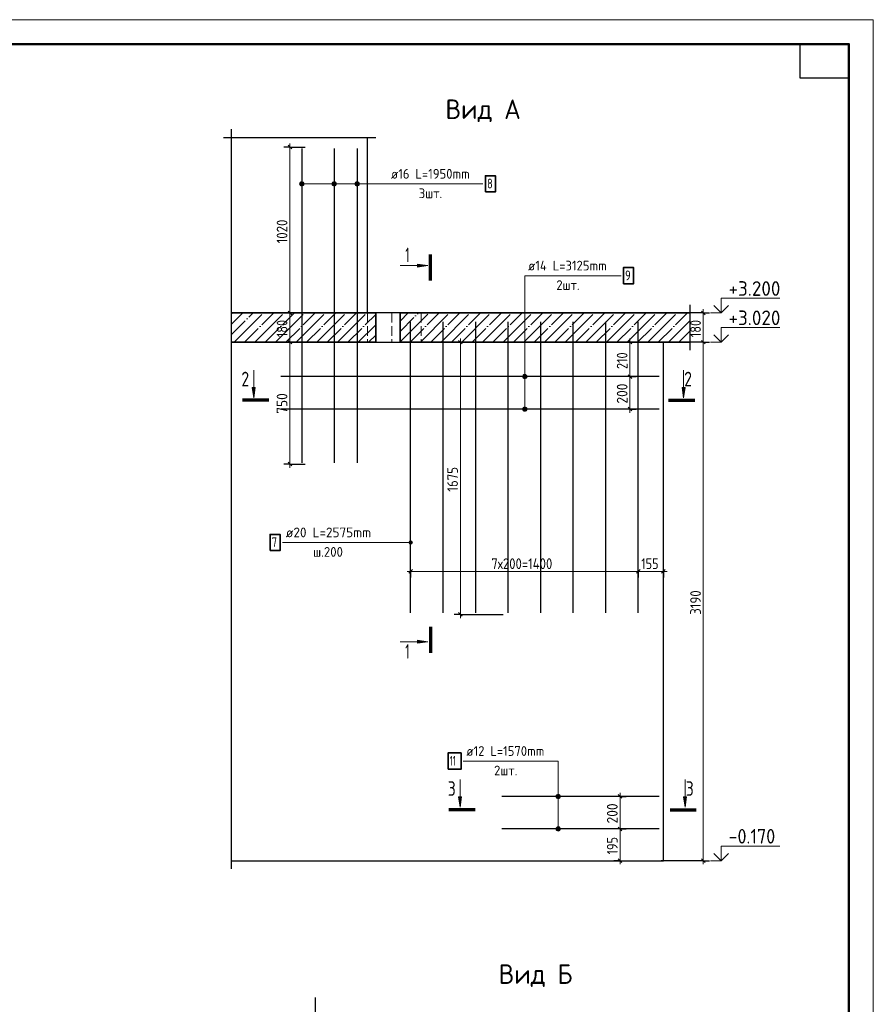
# Model space of a CAD drawing. Header units: millimetres. Extents: x -49773 to 2322955, y -3321 to 58485.
# Tile 141 of 256: x 561412 to 578917, y 37783 to 57975. Entities that reach past the tile are written whole.
import ezdxf

# ---------------------------------------------------------------- set-up
doc = ezdxf.new("R2010")
doc.units = ezdxf.units.MM
for name, pattern in [('______11', [500, 400, -50, 0, -50]), ('______2', [270, 200, -70]), ('______5', [1100, 800, -100, 100, -100])]:
    doc.linetypes.add(name, pattern=pattern)
for name, color, linetype, lineweight in [('Standard', 7, 'Continuous', 25), ('Арм.стержн.горизонт. 2', 202, 'Continuous', 35), ('Высотная отметки_ общее', 7, 'Continuous', 13), ('Перекрытие_ общее', 7, 'Continuous', 35), ('Размерная линия_ общее', 7, 'Continuous', 13), ('Стена_ общее', 7, 'Continuous', 35)]:
    doc.layers.add(name, color=color, linetype=linetype, lineweight=lineweight)
doc.layers.add('Арм.стержн. вертикальными 2', color=7, linetype='Continuous', lineweight=35, true_color=0x006e00)
doc.styles.add('ISOCPEUR', font='txt')

msp = doc.modelspace()

# ---------------------------------------------------------------- hatches: boundary and pattern name
at = {"layer": 'Standard', "linetype": 'Continuous', "lineweight": 13, "transparency": 33554687}
for points in [[(569569.5, 52963.3), (569779.5, 52933.3), (569569.5, 52903.3)], [(566240.4, 50433.4), (566210.4, 50223.4), (566180.4, 50433.4)], [(575055.6, 50433.4), (575025.6, 50223.4), (574995.6, 50433.4)], [(569569.5, 45248.2), (569779.5, 45218.2), (569569.5, 45188.2)], [(570472.2, 42035.6), (570442.2, 41825.6), (570412.2, 42035.6)], [(575087.4, 42035.6), (575057.4, 41825.6), (575027.4, 42035.6)]]:
    msp.add_hatch(color=7, dxfattribs=at).paths.add_polyline_path(points, flags=16)
at = {"layer": 'Арм.стержн. вертикальными 2', "linetype": 'Continuous', "lineweight": 13, "transparency": 33554687}
for points in [[(567157.3, 54586.1), (567157.3, 54631.1), (567151, 54608.6)], [(567173.5, 54569.9), (567173.5, 54647.3), (567157.3, 54631.1)], [(567173.5, 54569.9), (567157.3, 54631.1), (567157.3, 54586.1)], [(567196, 54563.6), (567196, 54653.6), (567173.5, 54647.3)], [(567196, 54563.6), (567173.5, 54647.3), (567173.5, 54569.9)], [(567218.5, 54569.9), (567218.5, 54647.3), (567196, 54653.6)], [(567218.5, 54569.9), (567196, 54653.6), (567196, 54563.6)], [(567234.7, 54586.1), (567234.7, 54631.1), (567218.5, 54647.3)], [(567234.7, 54586.1), (567218.5, 54647.3), (567218.5, 54569.9)], [(567234.7, 54631.1), (567234.7, 54586.1), (567241, 54608.6)], [(567824, 54586.1), (567824, 54631.1), (567817.7, 54608.6)], [(567840.2, 54569.9), (567840.2, 54647.3), (567824, 54631.1)], [(567840.2, 54569.9), (567824, 54631.1), (567824, 54586.1)], [(567862.7, 54563.6), (567862.7, 54653.6), (567840.2, 54647.3)], [(567862.7, 54563.6), (567840.2, 54647.3), (567840.2, 54569.9)], [(567885.2, 54569.9), (567885.2, 54647.3), (567862.7, 54653.6)], [(567885.2, 54569.9), (567862.7, 54653.6), (567862.7, 54563.6)], [(567901.4, 54586.1), (567901.4, 54631.1), (567885.2, 54647.3)], [(567901.4, 54586.1), (567885.2, 54647.3), (567885.2, 54569.9)], [(567901.4, 54631.1), (567901.4, 54586.1), (567907.7, 54608.6)], [(568290.6, 54586.1), (568290.6, 54631.1), (568284.3, 54608.6)], [(568306.8, 54569.9), (568306.8, 54647.3), (568290.6, 54631.1)], [(568306.8, 54569.9), (568290.6, 54631.1), (568290.6, 54586.1)], [(568329.3, 54563.6), (568329.3, 54653.6), (568306.8, 54647.3)], [(568329.3, 54563.6), (568306.8, 54647.3), (568306.8, 54569.9)], [(568351.8, 54569.9), (568351.8, 54647.3), (568329.3, 54653.6)], [(568351.8, 54569.9), (568329.3, 54653.6), (568329.3, 54563.6)], [(568368, 54586.1), (568368, 54631.1), (568351.8, 54647.3)], [(568368, 54586.1), (568351.8, 54647.3), (568351.8, 54569.9)], [(568368, 54631.1), (568368, 54586.1), (568374.3, 54608.6)], [(569397.1, 47235.1), (569397.1, 47272.6), (569391.8, 47253.8)], [(569397.1, 47272.6), (569410.6, 47221.6), (569410.6, 47286.1)], [(569397.1, 47272.6), (569397.1, 47235.1), (569410.6, 47221.6)], [(569410.6, 47286.1), (569429.3, 47216.3), (569429.3, 47291.3)], [(569410.6, 47286.1), (569410.6, 47221.6), (569429.3, 47216.3)], [(569429.3, 47291.3), (569429.3, 47216.3), (569448.1, 47221.6)], [(569429.3, 47291.3), (569448.1, 47221.6), (569448.1, 47286.1)], [(569448.1, 47286.1), (569448.1, 47221.6), (569461.6, 47235.1)], [(569448.1, 47286.1), (569461.6, 47235.1), (569461.6, 47272.6)], [(569461.6, 47272.6), (569461.6, 47235.1), (569466.8, 47253.8)]]:
    msp.add_hatch(color=7, dxfattribs=at).paths.add_polyline_path(points)
at = {"layer": 'Арм.стержн.горизонт. 2', "linetype": 'Continuous', "lineweight": 13, "transparency": 33554687}
for points in [[(571792, 50694.5), (571747, 50694.5), (571730.7, 50678.3)], [(571792, 50694.5), (571730.7, 50678.3), (571808.2, 50678.3)], [(571747, 50694.5), (571792, 50694.5), (571769.5, 50700.8)], [(571808.2, 50678.3), (571730.7, 50678.3), (571724.5, 50655.8)], [(571808.2, 50678.3), (571724.5, 50655.8), (571814.4, 50655.8)], [(571814.4, 50655.8), (571724.5, 50655.8), (571730.7, 50633.3)], [(571814.4, 50655.8), (571730.7, 50633.3), (571808.2, 50633.3)], [(571808.2, 50633.3), (571730.7, 50633.3), (571747, 50617.1)], [(571808.2, 50633.3), (571747, 50617.1), (571792, 50617.1)], [(571792, 50617.1), (571747, 50617.1), (571769.5, 50610.8)], [(571808.2, 50011.6), (571730.7, 50011.6), (571724.5, 49989.1)], [(571808.2, 50011.6), (571724.5, 49989.1), (571814.4, 49989.1)], [(571814.4, 49989.1), (571724.5, 49989.1), (571730.7, 49966.6)], [(571792, 50027.8), (571747, 50027.8), (571730.7, 50011.6)], [(571792, 50027.8), (571730.7, 50011.6), (571808.2, 50011.6)], [(571814.4, 49989.1), (571730.7, 49966.6), (571808.2, 49966.6)], [(571808.2, 49966.6), (571730.7, 49966.6), (571747, 49950.4)], [(571747, 50027.8), (571792, 50027.8), (571769.5, 50034.1)], [(571808.2, 49966.6), (571747, 49950.4), (571792, 49950.4)], [(571792, 49950.4), (571747, 49950.4), (571769.5, 49944.1)], [(572495.3, 42068.1), (572417.9, 42068.1), (572411.7, 42045.6)], [(572495.3, 42068.1), (572411.7, 42045.6), (572501.7, 42045.6)], [(572501.7, 42045.6), (572411.7, 42045.6), (572417.9, 42023.1)], [(572479.1, 42084.3), (572434.2, 42084.3), (572417.9, 42068.1)], [(572479.1, 42084.3), (572417.9, 42068.1), (572495.3, 42068.1)], [(572501.7, 42045.6), (572417.9, 42023.1), (572495.3, 42023.1)], [(572495.3, 42023.1), (572417.9, 42023.1), (572434.2, 42006.9)], [(572434.2, 42084.3), (572479.1, 42084.3), (572456.6, 42090.6)], [(572495.3, 42023.1), (572434.2, 42006.9), (572479.1, 42006.9)], [(572479.1, 42006.9), (572434.2, 42006.9), (572456.6, 42000.6)], [(572495.3, 41401.4), (572417.9, 41401.4), (572411.7, 41378.9)], [(572495.3, 41401.4), (572411.7, 41378.9), (572501.7, 41378.9)], [(572479.1, 41417.6), (572434.2, 41417.6), (572417.9, 41401.4)], [(572479.1, 41417.6), (572417.9, 41401.4), (572495.3, 41401.4)], [(572434.2, 41417.6), (572479.1, 41417.6), (572456.6, 41423.9)], [(572501.7, 41378.9), (572411.7, 41378.9), (572417.9, 41356.4)], [(572501.7, 41378.9), (572417.9, 41356.4), (572495.3, 41356.4)], [(572495.3, 41356.4), (572417.9, 41356.4), (572434.2, 41340.2)], [(572495.3, 41356.4), (572434.2, 41340.2), (572479.1, 41340.2)], [(572479.1, 41340.2), (572434.2, 41340.2), (572456.6, 41333.9)]]:
    msp.add_hatch(color=7, dxfattribs=at).paths.add_polyline_path(points)

# ---------------------------------------------------------------- linework, layer by layer
at = {"layer": 'Standard', "color": 7, "linetype": 'Continuous', "lineweight": 25, "transparency": 33554687}
for p, q in [((565588.7, 55562.2), (568712.7, 55562.2)), ((565755.4, 51795.6), (565755.4, 55728.9)), ((565755.4, 51195.6), (565755.4, 52128.9)), ((575155.4, 52128.9), (575155.4, 51195.6)), ((565755.4, 40562.2), (565755.4, 51528.9)), ((567478.8, 33955.3), (567478.8, 37922))]:
    msp.add_line(p, q, dxfattribs=at)
at = {"layer": 'Standard', "color": 7, "linetype": 'Continuous', "lineweight": 70, "transparency": 33554687}
for p, q in [((569832.8, 52625.8), (569832.8, 53161.8)), ((566518, 50170.1), (565982, 50170.1)), ((574718, 50170.1), (575254, 50170.1)), ((569832.8, 45525.8), (569832.8, 44989.8)), ((570749.8, 41772.3), (570213.8, 41772.3)), ((574749.8, 41772.3), (575285.8, 41772.3))]:
    msp.add_line(p, q, dxfattribs=at)
at = {"layer": 'Standard', "color": 7, "linetype": 'Continuous', "lineweight": 13, "transparency": 33554687}
for p, q in [((569779.5, 52933.3), (569214.2, 52933.3)), ((569569.5, 52933.3), (569554.5, 52933.3)), ((569569.5, 52903.3), (569569.5, 52963.3)), ((569569.5, 52963.3), (569779.5, 52933.3)), ((569779.5, 52933.3), (569569.5, 52903.3)), ((569779.5, 52933.3), (569779.5, 52933.3)), ((569779.5, 52933.3), (569779.5, 52933.3)), ((569779.5, 52933.3), (569779.5, 52933.3)), ((566210.4, 50223.4), (566210.4, 50788.7)), ((575025.6, 50223.4), (575025.6, 50788.7)), ((566210.4, 50223.4), (566180.4, 50433.4)), ((566180.4, 50433.4), (566240.4, 50433.4)), ((566210.4, 50433.4), (566210.4, 50448.4)), ((566240.4, 50433.4), (566210.4, 50223.4)), ((575025.6, 50223.4), (574995.6, 50433.4)), ((574995.6, 50433.4), (575055.6, 50433.4)), ((575025.6, 50433.4), (575025.6, 50448.4)), ((575055.6, 50433.4), (575025.6, 50223.4)), ((566210.4, 50223.4), (566210.4, 50223.4)), ((566210.4, 50223.4), (566210.4, 50223.4)), ((566210.4, 50223.4), (566210.4, 50223.4)), ((575025.6, 50223.4), (575025.6, 50223.4)), ((575025.6, 50223.4), (575025.6, 50223.4)), ((575025.6, 50223.4), (575025.6, 50223.4)), ((569569.5, 45188.2), (569569.5, 45248.2)), ((569569.5, 45248.2), (569779.5, 45218.2)), ((569779.5, 45218.2), (569214.2, 45218.2)), ((569569.5, 45218.2), (569554.5, 45218.2)), ((569779.5, 45218.2), (569569.5, 45188.2)), ((569779.5, 45218.2), (569779.5, 45218.2)), ((569779.5, 45218.2), (569779.5, 45218.2)), ((569779.5, 45218.2), (569779.5, 45218.2)), ((570442.2, 41825.6), (570442.2, 42391)), ((575057.4, 41825.6), (575057.4, 42391)), ((570442.2, 41825.6), (570412.2, 42035.6)), ((570412.2, 42035.6), (570472.2, 42035.6)), ((570442.2, 42035.6), (570442.2, 42050.6)), ((570472.2, 42035.6), (570442.2, 41825.6)), ((575057.4, 41825.6), (575027.4, 42035.6)), ((575027.4, 42035.6), (575087.4, 42035.6)), ((575057.4, 42035.6), (575057.4, 42050.6)), ((575087.4, 42035.6), (575057.4, 41825.6)), ((570442.2, 41825.6), (570442.2, 41825.6)), ((570442.2, 41825.6), (570442.2, 41825.6)), ((570442.2, 41825.6), (570442.2, 41825.6)), ((575057.4, 41825.6), (575057.4, 41825.6)), ((575057.4, 41825.6), (575057.4, 41825.6)), ((575057.4, 41825.6), (575057.4, 41825.6))]:
    msp.add_line(p, q, dxfattribs=at)
at = {"layer": 'Standard', "color": 253, "linetype": '______11', "lineweight": 13, "true_color": 0xababab, "transparency": 33554687}
for p, q in [((565755.4, 51944), (565773.6, 51962.2)), ((565755.4, 51519.7), (566197.9, 51962.2)), ((566022.1, 51362.2), (566622.1, 51962.2)), ((566446.4, 51362.2), (567046.4, 51962.2)), ((566870.7, 51362.2), (567470.7, 51962.2)), ((567294.9, 51362.2), (567894.9, 51962.2)), ((567719.2, 51362.2), (568319.2, 51962.2)), ((568143.5, 51362.2), (568712.7, 51931.4)), ((569212.7, 51582.9), (569592, 51962.2)), ((569416.2, 51362.2), (570016.2, 51962.2)), ((569840.5, 51362.2), (570440.5, 51962.2)), ((570264.8, 51362.2), (570864.8, 51962.2)), ((570689, 51362.2), (571289, 51962.2)), ((571113.3, 51362.2), (571713.3, 51962.2)), ((571537.6, 51362.2), (572137.6, 51962.2)), ((571961.8, 51362.2), (572561.8, 51962.2)), ((572386.1, 51362.2), (572986.1, 51962.2)), ((572810.4, 51362.2), (573410.3, 51962.2)), ((573234.6, 51362.2), (573834.6, 51962.2)), ((573658.9, 51362.2), (574258.9, 51962.2)), ((574083.2, 51362.2), (574683.1, 51962.2)), ((574507.4, 51362.2), (575107.4, 51962.2)), ((568567.7, 51362.2), (568712.7, 51507.2)), ((574931.7, 51362.2), (575155.4, 51585.9))]:
    msp.add_line(p, q, dxfattribs=at)
at = {"layer": 'Standard', "color": 253, "linetype": '______5', "lineweight": 13, "true_color": 0xababab, "transparency": 33554687}
for p, q in [((565755.4, 51731.9), (565985.7, 51962.2)), ((565810, 51362.2), (566410, 51962.2)), ((566234.3, 51362.2), (566834.3, 51962.2)), ((566658.5, 51362.2), (567258.5, 51962.2)), ((567082.8, 51362.2), (567682.8, 51962.2)), ((567507.1, 51362.2), (568107.1, 51962.2)), ((567931.3, 51362.2), (568531.3, 51962.2)), ((569212.7, 51795.1), (569379.8, 51962.2)), ((569212.7, 51370.8), (569804.1, 51962.2)), ((569628.4, 51362.2), (570228.4, 51962.2)), ((570052.6, 51362.2), (570652.6, 51962.2)), ((570476.9, 51362.2), (571076.9, 51962.2)), ((570901.2, 51362.2), (571501.2, 51962.2)), ((571325.4, 51362.2), (571925.4, 51962.2)), ((571749.7, 51362.2), (572349.7, 51962.2)), ((572173.9, 51362.2), (572774, 51962.2)), ((572598.2, 51362.2), (573198.2, 51962.2)), ((573022.5, 51362.2), (573622.5, 51962.2)), ((573446.7, 51362.2), (574046.8, 51962.2)), ((573871, 51362.2), (574471, 51962.2)), ((574295.3, 51362.2), (574895.3, 51962.2)), ((568355.6, 51362.2), (568712.7, 51719.3)), ((574719.5, 51362.2), (575155.4, 51798.1)), ((575143.8, 51362.2), (575155.4, 51373.8))]:
    msp.add_line(p, q, dxfattribs=at)
at = {"layer": 'Standard', "color": 7, "linetype": 'Continuous', "lineweight": 35, "transparency": 33554687}
for p, q in [((568712.7, 51962.2), (565755.4, 51962.2)), ((568712.7, 51362.2), (568712.7, 51962.2)), ((569212.7, 51962.2), (569212.7, 51362.2)), ((575155.4, 51962.2), (569212.7, 51962.2)), ((565755.4, 51362.2), (568712.7, 51362.2)), ((569212.7, 51362.2), (575155.4, 51362.2))]:
    msp.add_line(p, q, dxfattribs=at)
at = {"layer": 'Standard', "color": 7, "linetype": 'Continuous', "lineweight": 13, "transparency": 33554687}
msp.add_lwpolyline([(536916.8, -1424.7), (578916.8, -1424.7), (578916.8, 57975.3), (536916.8, 57975.3), (536916.8, -1424.7)], close=True, dxfattribs=at)
at = {"layer": 'Standard', "color": 7, "linetype": 'Continuous', "lineweight": 50, "transparency": 33554687}
msp.add_lwpolyline([(538916.8, 57475.3), (578416.8, 57475.3), (578416.8, -924.7), (538916.8, -924.7), (538916.8, 57475.3)], close=True, dxfattribs=at)
at = {"layer": 'Standard', "color": 7, "linetype": 'Continuous', "lineweight": 25, "transparency": 33554687}
msp.add_lwpolyline([(578416.8, 57475.3), (578416.8, 56775.3), (577416.8, 56775.3), (577416.8, 57475.3), (578416.8, 57475.3)], close=True, dxfattribs=at)
at = {"layer": 'Арм.стержн. вертикальными 2', "color": 5, "linetype": 'Continuous', "lineweight": 25, "true_color": 0x1c1cff, "transparency": 33554687}
for p, q in [((567196, 55335.6), (567196, 48888.9)), ((567862.7, 55335.6), (567862.7, 48888.9)), ((568329.3, 55335.6), (568329.3, 48888.9))]:
    msp.add_line(p, q, dxfattribs=at)
at = {"layer": 'Арм.стержн. вертикальными 2', "color": 7, "linetype": 'Continuous', "lineweight": 13, "transparency": 33554687}
for p, q in [((567151, 54608.6), (567151, 54608.6)), ((567196, 54653.6), (567196, 54653.6)), ((568958.6, 54608.6), (567196, 54608.6)), ((567196, 54563.6), (567196, 54563.6)), ((567241, 54608.6), (567241, 54608.6)), ((567817.7, 54608.6), (567817.7, 54608.6)), ((567862.7, 54653.6), (567862.7, 54653.6)), ((568958.6, 54608.6), (567862.7, 54608.6)), ((567862.7, 54563.6), (567862.7, 54563.6)), ((567907.7, 54608.6), (567907.7, 54608.6)), ((568284.3, 54608.6), (568284.3, 54608.6)), ((568329.3, 54653.6), (568329.3, 54653.6)), ((568958.6, 54608.6), (568329.3, 54608.6)), ((568329.3, 54563.6), (568329.3, 54563.6)), ((568374.3, 54608.6), (568374.3, 54608.6)), ((568958.6, 54608.6), (570911.9, 54608.6)), ((566802.5, 47253.8), (568835.8, 47253.8)), ((568835.8, 47253.8), (569429.3, 47253.8)), ((569391.8, 47253.8), (569391.8, 47253.8)), ((569429.3, 47291.3), (569429.3, 47291.3)), ((569466.8, 47253.8), (569466.8, 47253.8)), ((569429.3, 47216.3), (569429.3, 47216.3))]:
    msp.add_line(p, q, dxfattribs=at)
at = {"layer": 'Арм.стержн. вертикальными 2', "color": 33, "linetype": 'Continuous', "lineweight": 25, "true_color": 0xf0a546, "transparency": 33554687}
for p, q in [((569429.3, 45812.2), (569429.3, 51778.9)), ((570096, 45812.2), (570096, 51778.9)), ((570762.7, 45812.2), (570762.7, 51778.9)), ((571429.3, 45812.2), (571429.3, 51778.9)), ((572096, 45812.2), (572096, 51778.9)), ((572762.7, 45812.2), (572762.7, 51778.9)), ((573429.3, 45812.2), (573429.3, 51778.9)), ((574096, 45812.2), (574096, 51778.9))]:
    msp.add_line(p, q, dxfattribs=at)
at = {"layer": 'Арм.стержн. вертикальными 2', "color": 7, "linetype": 'Continuous', "lineweight": 35, "transparency": 33554687}
for points in [[(570961.9, 54441.9), (571168.6, 54441.9), (571168.6, 54775.2), (570961.9, 54775.2), (570961.9, 54441.9)], [(566545.8, 47087.1), (566752.5, 47087.1), (566752.5, 47420.5), (566545.8, 47420.5), (566545.8, 47087.1)]]:
    msp.add_lwpolyline(points, dxfattribs=at)
at = {"layer": 'Арм.стержн. вертикальными 2', "color": 7, "linetype": 'Continuous', "lineweight": 13, "transparency": 33554687}
for centre, radius in [((567196, 54608.6), 45), ((567862.7, 54608.6), 45), ((568329.3, 54608.6), 45), ((569429.3, 47253.8), 37.5)]:
    msp.add_circle(centre, radius, dxfattribs=at)
at = {"layer": 'Арм.стержн.горизонт. 2', "color": 7, "linetype": 'Continuous', "lineweight": 13, "transparency": 33554687}
for p, q in [((571769.5, 52725.3), (573742.8, 52725.3)), ((571769.5, 52725.3), (571769.5, 50655.8)), ((571769.5, 52725.3), (571769.5, 49989.1)), ((571769.5, 50700.8), (571769.5, 50700.8)), ((571724.5, 50655.8), (571724.5, 50655.8)), ((571769.5, 50610.8), (571769.5, 50610.8)), ((571814.4, 50655.8), (571814.4, 50655.8)), ((571724.5, 49989.1), (571724.5, 49989.1)), ((571769.5, 50034.1), (571769.5, 50034.1)), ((571769.5, 49944.1), (571769.5, 49944.1)), ((571814.4, 49989.1), (571814.4, 49989.1)), ((570503.3, 42771.2), (572456.6, 42771.2)), ((572456.6, 42771.2), (572456.6, 41378.9)), ((572456.6, 42771.2), (572456.6, 42045.6)), ((572411.7, 42045.6), (572411.7, 42045.6)), ((572456.6, 42090.6), (572456.6, 42090.6)), ((572456.6, 42000.6), (572456.6, 42000.6)), ((572501.7, 42045.6), (572501.7, 42045.6)), ((572456.6, 41423.9), (572456.6, 41423.9)), ((572411.7, 41378.9), (572411.7, 41378.9)), ((572456.6, 41333.9), (572456.6, 41333.9)), ((572501.7, 41378.9), (572501.7, 41378.9))]:
    msp.add_line(p, q, dxfattribs=at)
at = {"layer": 'Арм.стержн.горизонт. 2', "color": 211, "linetype": 'Continuous', "lineweight": 25, "true_color": 0xff54ff, "transparency": 33554687}
for p, q in [((574522.7, 50655.8), (566769.3, 50655.8)), ((574522.7, 49989.1), (566769.3, 49989.1))]:
    msp.add_line(p, q, dxfattribs=at)
at = {"layer": 'Арм.стержн.горизонт. 2', "color": 34, "linetype": 'Continuous', "lineweight": 25, "transparency": 33554687}
for p, q in [((574526, 42045.6), (571299.3, 42045.6)), ((574526, 41378.9), (571299.3, 41378.9))]:
    msp.add_line(p, q, dxfattribs=at)
at = {"layer": 'Арм.стержн.горизонт. 2', "color": 7, "linetype": 'Continuous', "lineweight": 35, "transparency": 33554687}
for points in [[(573792.8, 52558.7), (573999.4, 52558.7), (573999.4, 52892), (573792.8, 52892), (573792.8, 52558.7)], [(570196.7, 42604.5), (570463.3, 42604.5), (570463.3, 42937.8), (570196.7, 42937.8), (570196.7, 42604.5)]]:
    msp.add_lwpolyline(points, dxfattribs=at)
at = {"layer": 'Арм.стержн.горизонт. 2', "color": 7, "linetype": 'Continuous', "lineweight": 13, "transparency": 33554687}
for centre in [(571769.5, 50655.8), (571769.5, 49989.1), (572456.6, 42045.6), (572456.6, 41378.9)]:
    msp.add_circle(centre, 45, dxfattribs=at)
at = {"layer": 'Высотная отметки_ общее', "color": 7, "linetype": 'Continuous', "lineweight": 13, "transparency": 33554687}
for p, q in [((575797.7, 51962.2), (575647.7, 52112.2)), ((575797.7, 51962.2), (575797.7, 52262.2)), ((575797.7, 52262.2), (576997.7, 52262.2)), ((575797.7, 51962.2), (575947.7, 52112.2)), ((575797.7, 51962.2), (575577.2, 51962.2)), ((575797.7, 51962.2), (575797.7, 51962.2)), ((575797.7, 51962.2), (575797.7, 51962.2)), ((575797.7, 51962.2), (575797.7, 51962.2)), ((575797.7, 51962.2), (575797.7, 51962.2)), ((575797.7, 51362.2), (575647.7, 51512.2)), ((575797.7, 51362.2), (575797.7, 51662.2)), ((575797.7, 51662.2), (576997.7, 51662.2)), ((575797.7, 51362.2), (575947.7, 51512.2)), ((575797.7, 51362.2), (575577.2, 51362.2)), ((575797.7, 51362.2), (575797.7, 51362.2)), ((575797.7, 51362.2), (575797.7, 51362.2)), ((575797.7, 51362.2), (575797.7, 51362.2)), ((575797.7, 51362.2), (575797.7, 51362.2)), ((575797.7, 40728.9), (575797.7, 41028.9)), ((575797.7, 41028.9), (576997.7, 41028.9)), ((575797.7, 40728.9), (575647.7, 40878.9)), ((575797.7, 40728.9), (575947.7, 40878.9)), ((575797.7, 40728.9), (575577.2, 40728.9)), ((575797.7, 40728.9), (575797.7, 40728.9)), ((575797.7, 40728.9), (575797.7, 40728.9)), ((575797.7, 40728.9), (575797.7, 40728.9)), ((575797.7, 40728.9), (575797.7, 40728.9))]:
    msp.add_line(p, q, dxfattribs=at)
at = {"layer": 'Перекрытие_ общее', "color": 253, "linetype": '______2', "lineweight": 18, "true_color": 0xababab, "transparency": 33554687}
for p, q in [((568546, 51962.2), (568546, 51362.2)), ((569046, 51962.2), (569046, 51362.2)), ((569646, 51962.2), (569646, 51362.2))]:
    msp.add_line(p, q, dxfattribs=at)
at = {"layer": 'Перекрытие_ общее', "color": 7, "linetype": 'Continuous', "lineweight": 25, "transparency": 33554687}
for p, q in [((569212.7, 51962.2), (568712.7, 51962.2)), ((568712.7, 51362.2), (569212.7, 51362.2))]:
    msp.add_line(p, q, dxfattribs=at)
at = {"layer": 'Размерная линия_ общее', "color": 253, "linetype": 'Continuous', "lineweight": -3, "true_color": 0xa0a0a0, "transparency": 33554687}
for p, q in [((566952.1, 55362.2), (566827.1, 55362.2)), ((566952.1, 55362.2), (567077.1, 55362.2)), ((566952.1, 55362.2), (567269.3, 55362.2)), ((566952.1, 51962.2), (566827.1, 51962.2)), ((566952.1, 51962.2), (566946, 51962.2)), ((566952.1, 51962.2), (567077.1, 51962.2)), ((575431, 51962.2), (574564.6, 51962.2)), ((575431, 51962.2), (575306, 51962.2)), ((575431, 51962.2), (575556, 51962.2)), ((566952.1, 51362.2), (566827.1, 51362.2)), ((566952.1, 51362.2), (566946, 51362.2)), ((566952.1, 51362.2), (567077.1, 51362.2)), ((570448.3, 51362.2), (570323.3, 51362.2)), ((570448.3, 51362.2), (570573.3, 51362.2)), ((570448.3, 51362.2), (571148.4, 51362.2)), ((573926.5, 51362.2), (573801.5, 51362.2)), ((573926.5, 51362.2), (573918.9, 51362.2)), ((573926.5, 51362.2), (574051.5, 51362.2)), ((575431, 51362.2), (575306, 51362.2)), ((575431, 51362.2), (575556, 51362.2)), ((573926.5, 50655.8), (573801.5, 50655.8)), ((573926.5, 50655.8), (573910.6, 50655.8)), ((573926.5, 50655.8), (574051.5, 50655.8)), ((573926.5, 49989.1), (573801.5, 49989.1)), ((573926.5, 49989.1), (574051.5, 49989.1)), ((573926.5, 49989.1), (573926.5, 49989.1)), ((566952.1, 48862.2), (566827.1, 48862.2)), ((566952.1, 48862.2), (567077.1, 48862.2)), ((566952.1, 48862.2), (567269.3, 48862.2)), ((569429.3, 46659.4), (569429.3, 46784.4)), ((569429.3, 46659.4), (569429.3, 46534.4)), ((569429.3, 46659.4), (569429.3, 46651.8)), ((574096, 46659.4), (574096, 46784.4)), ((574096, 46659.4), (574096, 46534.4)), ((574096, 46659.4), (574096, 46659.4)), ((574612.7, 46659.4), (574612.7, 46784.4)), ((574612.7, 46659.4), (574612.7, 46534.4)), ((574612.7, 46659.4), (574612.7, 46659.4)), ((570448.3, 45778.9), (570323.3, 45778.9)), ((570448.3, 45778.9), (570573.3, 45778.9)), ((570448.3, 45778.9), (571329.3, 45778.9)), ((573724, 42045.6), (573599, 42045.6)), ((573724, 42045.6), (573849, 42045.6)), ((573724, 42045.6), (573724, 42045.6)), ((573724, 41378.9), (573599, 41378.9)), ((573724, 41378.9), (573849, 41378.9)), ((573724, 41378.9), (573724, 41378.9)), ((573724, 40728.9), (573599, 40728.9)), ((573724, 40728.9), (573849, 40728.9)), ((573724, 40728.9), (573724, 40728.9)), ((575431, 40728.9), (574564.6, 40728.9)), ((575431, 40728.9), (575306, 40728.9)), ((575431, 40728.9), (575556, 40728.9))]:
    msp.add_line(p, q, dxfattribs=at)
at = {"layer": 'Размерная линия_ общее', "color": 7, "linetype": 'Continuous', "lineweight": 25, "transparency": 33554687}
for p, q in [((566989.6, 55324.7), (566914.6, 55399.7)), ((566989.6, 51924.7), (566914.6, 51999.7)), ((575468.5, 51924.7), (575393.5, 51999.7)), ((566989.6, 51324.7), (566914.6, 51399.7)), ((570485.8, 51324.7), (570410.8, 51399.7)), ((573964, 51324.7), (573889, 51399.7)), ((575468.5, 51324.7), (575393.5, 51399.7)), ((573964, 50618.3), (573889, 50693.3)), ((573964, 49951.6), (573889, 50026.6)), ((566989.6, 48824.7), (566914.6, 48899.7)), ((569391.8, 46621.9), (569466.8, 46696.9)), ((574058.5, 46621.9), (574133.5, 46696.9)), ((574575.2, 46621.9), (574650.2, 46696.9)), ((570485.8, 45741.4), (570410.8, 45816.4)), ((573761.5, 42008.1), (573686.5, 42083.1)), ((573761.5, 41341.4), (573686.5, 41416.4)), ((573761.5, 40691.4), (573686.5, 40766.4)), ((575468.5, 40691.4), (575393.5, 40766.4))]:
    msp.add_line(p, q, dxfattribs=at)
at = {"layer": 'Размерная линия_ общее', "color": 7, "linetype": 'Continuous', "lineweight": 13, "transparency": 33554687}
for p, q in [((566952.1, 55362.2), (566952.1, 55437.2)), ((566952.1, 51962.2), (566952.1, 55362.2)), ((566952.1, 51362.2), (566952.1, 51962.2)), ((575431, 51962.2), (575431, 52037.2)), ((575431, 51362.2), (575431, 51962.2)), ((570448.3, 51362.2), (570448.3, 51437.2)), ((573926.5, 51362.2), (573926.5, 51437.2)), ((573926.5, 50655.8), (573926.5, 51362.2)), ((573926.5, 49989.1), (573926.5, 49914.1)), ((566952.1, 48862.2), (566952.1, 48787.2)), ((569429.3, 46659.4), (569354.3, 46659.4)), ((569429.3, 46659.4), (574096, 46659.4)), ((574096, 46659.4), (574612.7, 46659.4)), ((574612.7, 46659.4), (574687.7, 46659.4)), ((570448.3, 45778.9), (570448.3, 45703.9)), ((573724, 42045.6), (573724, 42120.6)), ((573724, 41378.9), (573724, 42045.6)), ((573724, 40728.9), (573724, 40653.9)), ((575431, 40728.9), (575431, 40653.9))]:
    msp.add_line(p, q, dxfattribs=at)
for points in [[(566952.1, 48862.2), (566952.1, 49808.8), (566952.1, 49808.8), (566952.1, 51362.2)], [(570448.3, 45778.9), (570448.3, 48232.8), (570448.3, 48232.8), (570448.3, 51362.2)], [(575431, 40728.9), (575431, 45839.4), (575431, 45839.4), (575431, 51362.2)], [(573926.5, 49989.1), (573926.5, 50062.9), (573926.5, 50062.9), (573926.5, 50655.8)], [(573724, 40728.9), (573724, 40898), (573724, 40898), (573724, 41378.9)]]:
    msp.add_lwpolyline(points, dxfattribs=at)
at = {"layer": 'Размерная линия_ общее', "color": 253, "linetype": 'Continuous', "lineweight": -3, "true_color": 0xa0a0a0, "transparency": 33554687}
msp.add_lwpolyline([(575431, 51362.2), (575414, 51362.2), (575414, 51362.2), (574564.6, 51362.2)], dxfattribs=at)
at = {"layer": 'Стена_ общее', "color": 7, "linetype": 'Continuous', "lineweight": 25, "transparency": 33554687}
for p, q in [((568546, 51962.2), (568546, 55562.2)), ((574612.7, 40728.9), (574612.7, 51362.2)), ((565755.4, 40728.9), (568546, 40728.9)), ((568546, 40728.9), (574612.7, 40728.9))]:
    msp.add_line(p, q, dxfattribs=at)

# ---------------------------------------------------------------- texts
at = {"layer": 'Standard', "color": 7, "linetype": 'Continuous', "lineweight": 35, "transparency": 33554687, "char_height": 400, "attachment_point": 7, "style": 'ISOCPEUR'}
for s, insert, width in [('\\W0.95;Вид А', (570142.8, 55875.5), 1669.074), ('\\W0.95;Вид Б', (571234, 38139.2), 1628.717)]:
    msp.add_mtext(s, dxfattribs=dict(at, insert=insert, width=width))
at = {"layer": 'Standard', "color": 7, "linetype": 'Continuous', "lineweight": 25, "transparency": 33554687, "char_height": 300, "attachment_point": 7, "style": 'ISOCPEUR'}
for s, insert, width in [('\\W0.56;1', (569319.9, 53002), 233.324), ('\\W0.78;2', (565957.4, 50455.4), 326.407), ('\\W0.78;2', (575038.5, 50455.4), 326.407), ('\\W0.56;1', (569319.9, 44869.5), 233.324), ('\\W0.78;3', (570189.2, 42057.6), 326.407), ('\\W0.78;3', (575070.3, 42057.6), 326.407)]:
    msp.add_mtext(s, dxfattribs=dict(at, insert=insert, width=width))
at = {"layer": 'Арм.стержн. вертикальными 2', "color": 7, "linetype": 'Continuous', "lineweight": 25, "transparency": 33554687, "char_height": 200, "attachment_point": 7, "style": 'ISOCPEUR'}
for s, insert, width in [('\\W0.94;ø16 L=1950mm ', (569025.3, 54715.2), 1913.071), ('\\W0.94;3шт. ', (569595.3, 54315.2), 774.186), ('\\W0.78;8', (570995.3, 54515.2), 217.601), ('\\W0.98;ø20 L=2575mm ', (566869.2, 47360.5), 1996.956), ('\\W0.78;7', (566579.2, 47160.5), 217.611), ('\\W0.95;ш.200 ', (567429.2, 46960.5), 874.662)]:
    msp.add_mtext(s, dxfattribs=dict(at, insert=insert, width=width))
at = {"layer": 'Арм.стержн.горизонт. 2', "color": 7, "linetype": 'Continuous', "lineweight": 25, "transparency": 33554687, "char_height": 200, "attachment_point": 7, "style": 'ISOCPEUR'}
for s, insert, width in [('\\W0.94;ø14 L=3125mm ', (571836.1, 52832), 1933.168), ('\\W0.78;9', (573826.1, 52632), 217.611), ('\\W0.94;2шт. ', (572416.1, 52432), 774.186), ('\\W0.94;ø12 L=1570mm ', (570570, 42877.8), 1913.078), ('\\W0.62;11', (570230, 42677.8), 262.5), ('\\W0.94;2шт. ', (571140, 42477.8), 774.186)]:
    msp.add_mtext(s, dxfattribs=dict(at, insert=insert, width=width))
at = {"layer": 'Высотная отметки_ общее', "color": 7, "linetype": 'Continuous', "lineweight": 25, "transparency": 33554687, "char_height": 300, "attachment_point": 7, "style": 'ISOCPEUR'}
for s, insert, width in [('\\W0.95;+3.200', (575947.7, 52312.2), 1281.438), ('\\W0.95;+3.020', (575947.7, 51712.2), 1281.438), ('\\W0.90;-0.170', (575947.7, 41078.9), 1214.12)]:
    msp.add_mtext(s, dxfattribs=dict(at, insert=insert, width=width))
at = {"layer": 'Размерная линия_ общее', "color": 7, "linetype": 'Continuous', "lineweight": 25, "transparency": 33554687, "char_height": 220, "attachment_point": 7, "rotation": 90, "style": 'ISOCPEUR'}
for s, insert, width in [('\\W0.87;1020', (566902.1, 53387.2), 666.903), ('\\W0.83;180', (566902.1, 51464.2), 508.571), ('\\W0.83;180', (575381, 51464.2), 508.571), ('\\W0.83;210', (573876.5, 50811), 508.571), ('\\W0.91;200', (573876.5, 50102.4), 561.988), ('\\W0.91;750', (566902.1, 49892.2), 561.988), ('\\W0.87;1675', (570398.3, 48295.6), 666.903), ('\\W0.87;3190', (575381, 45770.6), 666.903), ('\\W0.91;200', (573674, 41492.2), 561.988), ('\\W0.83;195', (573674, 40855.9), 508.571)]:
    msp.add_mtext(s, dxfattribs=dict(at, insert=insert, width=width))
at = {"layer": 'Размерная линия_ общее', "color": 7, "linetype": 'Continuous', "lineweight": 25, "transparency": 33554687, "char_height": 220, "attachment_point": 7, "style": 'ISOCPEUR'}
for s, insert, width in [('\\W0.86;7х200=1400', (571082.7, 46709.4), 1473.495), ('\\W0.83;155', (574156.3, 46709.4), 508.571)]:
    msp.add_mtext(s, dxfattribs=dict(at, insert=insert, width=width))

doc.saveas('drawing.dxf')
